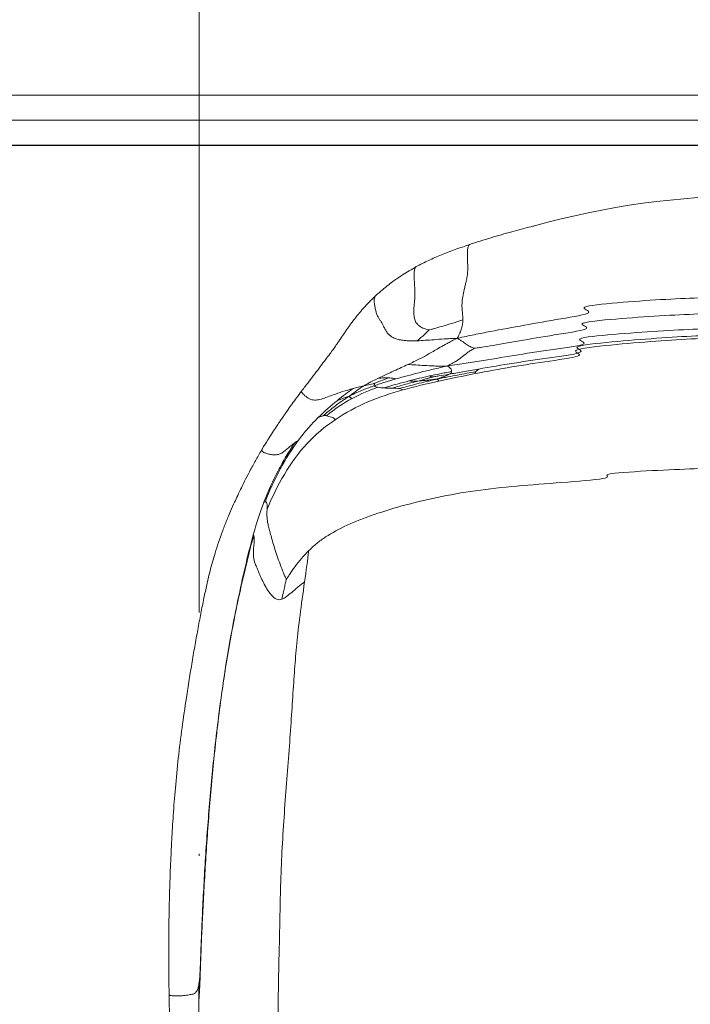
# Model space of a CAD drawing. Header units: millimetres. Extents: x -2074 to 12588, y -3630 to 101167.
# Tile 132 of 256: x 2681 to 2714, y 1467 to 1516. Entities that reach past the tile are written whole.
import ezdxf

# ---------------------------------------------------------------- set-up
doc = ezdxf.new("R2010")
doc.units = ezdxf.units.MM
doc.linetypes.add('ACAD_ISO10W100', pattern=[18, 12, -3, 0, -3])
for name, color, linetype, lineweight in [('SelinAr_BUD_osie', 8, 'ACAD_ISO10W100', 18), ('SelinAr_BUD_wymiary', 7, 'Continuous', 18), ('SelinAr_BUD_ściany', 7, 'Continuous', 25), ('SelinAr_BUD_ściany struktura', 8, 'Continuous', 9), ('SelinAr_WYP_meble', 8, 'Continuous', 18)]:
    doc.layers.add(name, color=color, linetype=linetype, lineweight=lineweight)
doc.styles.add('style1', font='romans.shx', dxfattribs={"width": 0.6})
doc.dimstyles.new('ISO-25 Ania', dxfattribs={"dimtxt": 10, "dimasz": 5, "dimexe": 5, "dimexo": 0.625, "dimtad": 0, "dimrnd": 0.01, "dimtxsty": 'style1', "dimblk": 'ARCHTICK', "dimcen": 5, "dimdle": 5, "dimadec": 0, "dimazin": 0, "dimtfac": 1, "dimtmove": 0, "dimatfit": 3, "dimldrblk": 'ARCHTICK', "dimfxl": 0, "dimarcsym": 0})

# ---------------------------------------------------------------- blocks, each defined once
blk = doc.blocks.new('*U619')
at = {"ltscale": 4}
blk.add_line((0, 50), (0, -2060), dxfattribs=at)
blk = doc.blocks.new('*U458')
at = {"linetype": 'Continuous', "lineweight": 15}
blk.add_arc((0, -40.048), 40.048, 74.2828, 105.7171, dxfattribs=at)
for points, knots in [([(-10.849, -1.497), (-10.902, -1.51), (-11.279, -1.604), (-12.001, -1.793), (-13.03, -2.086), (-13.714, -2.308), (-14.068, -2.422)], [0.90405247, 0.90405247, 0.90405247, 0.90405247, 0.90868306, 0.93692206, 0.9673896, 1, 1, 1, 1]), ([(-14.068, -2.422), (-14.308, -2.504), (-14.788, -2.668), (-15.471, -2.931), (-16.124, -3.212), (-16.52, -3.418), (-16.72, -3.522)], [0, 0, 0, 0, 0.2491646, 0.4969804, 0.7461836, 1, 1, 1, 1]), ([(-14.404, -6.172), (-14.406, -6.088), (-14.411, -5.921), (-14.444, -5.655), (-14.453, -5.358), (-14.411, -5.022), (-14.349, -4.715), (-14.291, -4.464), (-14.248, -4.285), (-14.214, -4.133), (-14.188, -4.001), (-14.171, -3.875), (-14.159, -3.698), (-14.162, -3.453), (-14.172, -3.177), (-14.177, -2.948), (-14.175, -2.763), (-14.161, -2.63), (-14.143, -2.543), (-14.12, -2.481), (-14.096, -2.443), (-14.078, -2.425), (-14.07, -2.424), (-14.068, -2.424)], [0, 0, 0, 0, 0.11675, 0.231252, 0.348064, 0.4697, 0.58706, 0.652457, 0.707895, 0.751588, 0.785414, 0.811979, 0.834193, 0.876994, 0.906498, 0.934002, 0.956651, 0.969419, 0.979158, 0.986666, 0.992785, 0.998254, 1, 1, 1, 1]), ([(-16.72, -3.522), (-16.951, -3.656), (-17.393, -3.911), (-17.938, -4.299), (-18.383, -4.65), (-18.627, -4.87), (-18.74, -4.973)], [0, 0, 0, 0, 0.291635, 0.558418, 0.79546, 1, 1, 1, 1]), ([(-16.086, -6.669), (-16.112, -6.663), (-16.177, -6.647), (-16.28, -6.615), (-16.395, -6.569), (-16.51, -6.51), (-16.617, -6.432), (-16.729, -6.314), (-16.809, -6.138), (-16.842, -5.904), (-16.841, -5.673), (-16.826, -5.466), (-16.808, -5.298), (-16.795, -5.154), (-16.786, -5.031), (-16.782, -4.912), (-16.783, -4.786), (-16.791, -4.623), (-16.804, -4.426), (-16.818, -4.203), (-16.827, -3.978), (-16.824, -3.802), (-16.807, -3.68), (-16.785, -3.603), (-16.757, -3.554), (-16.734, -3.528), (-16.722, -3.525), (-16.72, -3.524)], [0, 0, 0, 0, 0.020264, 0.050445, 0.086987, 0.129177, 0.176708, 0.229502, 0.322898, 0.424762, 0.526906, 0.59972, 0.663697, 0.715712, 0.756687, 0.788814, 0.821404, 0.848613, 0.875264, 0.908566, 0.938379, 0.961415, 0.973917, 0.983516, 0.991399, 0.99854, 1, 1, 1, 1]), ([(-18.743, -4.975), (-18.873, -5.1), (-19.118, -5.335), (-19.412, -5.661), (-19.644, -5.938), (-19.824, -6.169), (-19.963, -6.356), (-20.117, -6.57), (-20.287, -6.818), (-20.449, -7.059), (-20.584, -7.257), (-20.704, -7.428), (-20.848, -7.629), (-21.026, -7.871), (-21.238, -8.155), (-21.484, -8.482), (-21.762, -8.849), (-22.07, -9.25), (-22.3, -9.553), (-22.416, -9.706)], [0, 0, 0, 0, 0.0698926, 0.1315508, 0.1848736, 0.2300205, 0.2673794, 0.297807, 0.362335, 0.4268552, 0.4612679, 0.4993301, 0.5464797, 0.6036157, 0.6706551, 0.7452687, 0.8267472, 0.9124142, 1, 1, 1, 1]), ([(-18.741, -4.973), (-18.753, -4.986), (-18.77, -5.005), (-18.789, -5.049), (-18.805, -5.109), (-18.812, -5.216), (-18.799, -5.374), (-18.768, -5.565), (-18.721, -5.766), (-18.656, -5.957), (-18.59, -6.073), (-18.54, -6.15), (-18.487, -6.228), (-18.424, -6.326), (-18.357, -6.455), (-18.284, -6.607), (-18.191, -6.768), (-18.073, -6.912), (-17.923, -7.027), (-17.739, -7.109), (-17.535, -7.16), (-17.325, -7.189), (-17.065, -7.209), (-16.83, -7.206), (-16.677, -7.204)], [0, 0, 0, 0, 0.0101156, 0.0154772, 0.0213387, 0.0360177, 0.056916, 0.0837242, 0.1135269, 0.1441385, 0.1774777, 0.1982186, 0.2233641, 0.2756508, 0.3465565, 0.4348311, 0.5324576, 0.6311532, 0.7085604, 0.7782514, 0.8408986, 0.8841148, 0.924716, 1, 1, 1, 1]), ([(-14.685, -7.085), (-14.512, -7.045), (-14.236, -6.985), (-13.709, -6.875), (-12.778, -6.694), (-11.363, -6.436), (-9.564, -6.114), (-7.608, -5.803), (-8.945, -5.527), (-6.707, -5.304), (-4.53, -5.15), (-2.623, -5.062), (-1.192, -5.032), (0, -5.032), (1.192, -5.032), (2.623, -5.062), (4.53, -5.15), (6.707, -5.304), (8.945, -5.527), (11.108, -5.803), (9.564, -6.114), (11.363, -6.436), (12.778, -6.694), (13.709, -6.875), (14.236, -6.985), (14.512, -7.045), (14.685, -7.085)], [0, 0, 0, 0, 0.25, 0.5, 1, 2, 3, 4, 5, 6, 7, 8, 9, 10, 11, 12, 13, 14, 15, 16, 17, 18, 19, 19.5, 19.75, 20, 20, 20, 20]), ([(-13.83, -7.576), (-13.802, -7.573), (-13.696, -7.558), (-13.4, -7.516), (-12.722, -7.408), (-11.418, -7.172), (-9.663, -6.877), (-7.71, -6.589), (-9.047, -6.329), (-6.799, -6.113), (-4.588, -5.957), (-2.644, -5.863), (-1.198, -5.831), (0, -5.831), (1.198, -5.831), (2.644, -5.863), (4.588, -5.957), (6.799, -6.113), (9.047, -6.329), (11.21, -6.589), (9.663, -6.877), (11.418, -7.172), (12.722, -7.408), (13.4, -7.516), (13.696, -7.558), (13.802, -7.573), (13.83, -7.576)], [0, 0, 0, 0, 0.25, 0.5, 1, 2, 3, 4, 5, 6, 7, 8, 9, 10, 11, 12, 13, 14, 15, 16, 17, 18, 19, 19.5, 19.75, 20, 20, 20, 20]), ([(-16.086, -6.669), (-16.066, -6.664), (-15.99, -6.644), (-15.786, -6.587), (-15.335, -6.457), (-14.817, -6.298), (-14.404, -6.172)], [0, 0, 0, 0, 0.25, 0.5, 1, 2, 2, 2, 2]), ([(-14.404, -6.172), (-14.407, -6.304), (-14.438, -6.51), (-14.532, -6.771), (-14.606, -6.934), (-14.653, -7.025), (-14.685, -7.085)], [0, 0, 0, 0, 1, 1.5, 1.75, 2, 2, 2, 2]), ([(-16.086, -6.669), (-16.094, -6.678), (-16.124, -6.709), (-16.201, -6.787), (-16.363, -6.947), (-16.541, -7.099), (-16.677, -7.204)], [0, 0, 0, 0, 0.25, 0.5, 1, 2, 2, 2, 2]), ([(-15.191, -8.459), (-14.99, -8.431), (-14.677, -8.386), (-14.096, -8.298), (-13.104, -8.14), (-11.656, -7.898), (-9.825, -7.618), (-7.849, -7.351), (-9.174, -7.097), (-6.909, -6.879), (-4.659, -6.716), (-2.676, -6.614), (-1.209, -6.58), (0, -6.58), (1.209, -6.58), (2.676, -6.614), (4.659, -6.716), (6.909, -6.879), (9.174, -7.097), (11.349, -7.351), (9.825, -7.618), (11.656, -7.898), (13.104, -8.14), (14.096, -8.298), (14.677, -8.386), (14.99, -8.431), (15.191, -8.459)], [0, 0, 0, 0, 0.25, 0.5, 1, 2, 3, 4, 5, 6, 7, 8, 9, 10, 11, 12, 13, 14, 15, 16, 17, 18, 19, 19.5, 19.75, 20, 20, 20, 20]), ([(-17.132, -8.384), (-16.92, -8.285), (-16.554, -8.109), (-16.075, -7.851), (-15.653, -7.595), (-15.262, -7.378), (-14.983, -7.232), (-14.809, -7.146), (-14.685, -7.085)], [0, 0, 0, 0, 1, 2, 3, 3.5, 3.75, 4, 4, 4, 4]), ([(-14.685, -7.085), (-14.835, -7.088), (-15.056, -7.097), (-15.434, -7.119), (-16.008, -7.164), (-16.42, -7.195), (-16.677, -7.204)], [0, 0, 0, 0, 0.25, 0.5, 1, 2, 2, 2, 2]), ([(-13.83, -7.576), (-13.845, -7.572), (-13.896, -7.555), (-14.018, -7.504), (-14.182, -7.412), (-14.351, -7.289), (-14.513, -7.18), (-14.613, -7.122), (-14.685, -7.085)], [0, 0, 0, 0, 0.25, 0.5, 1, 1.5, 1.75, 2, 2, 2, 2]), ([(-13.83, -7.576), (-13.845, -7.584), (-13.895, -7.614), (-14.011, -7.684), (-14.212, -7.817), (-14.419, -7.984), (-14.621, -8.144), (-14.836, -8.278), (-15.002, -8.368), (-15.111, -8.422), (-15.191, -8.459)], [0, 0, 0, 0, 0.25, 0.5, 1, 2, 3, 3.5, 3.75, 4, 4, 4, 4]), ([(-17.716, -9.098), (-17.353, -8.994), (-16.799, -8.845), (-16.08, -8.668), (-15.624, -8.56), (-15.365, -8.499), (-15.191, -8.459)], [0, 0, 0, 0, 1, 1.5, 1.75, 2, 2, 2, 2]), ([(-15.191, -8.459), (-15.339, -8.463), (-15.554, -8.464), (-15.922, -8.456), (-16.478, -8.427), (-16.878, -8.395), (-17.132, -8.384)], [0, 0, 0, 0, 0.25, 0.5, 1, 2, 2, 2, 2]), ([(-16.069, -8.955), (-15.903, -8.918), (-15.647, -8.865), (-15.271, -8.792), (-15.069, -8.755), (-14.963, -8.735)], [0, 0, 0, 0, 0.5, 0.75, 1, 1, 1, 1]), ([(-15.703, -9.106), (-15.582, -9.083), (-15.397, -9.047), (-15.062, -8.982), (-14.511, -8.877), (-14.057, -8.792), (-13.754, -8.736)], [0, 0, 0, 0, 0.25, 0.5, 1, 2, 2, 2, 2]), ([(-14.963, -8.735), (-14.957, -8.696), (-14.962, -8.636), (-15.031, -8.559), (-15.1, -8.509), (-15.151, -8.48), (-15.191, -8.459)], [0, 0, 0, 0, 1, 1.5, 1.75, 2, 2, 2, 2]), ([(-15.079, -8.865), (-14.978, -8.848), (-14.764, -8.81), (-14.289, -8.726), (-13.89, -8.656), (-13.614, -8.608)], [0, 0, 0, 0, 0.25, 0.5, 1, 1, 1, 1]), ([(-18.799, -9.437), (-18.753, -9.421), (-18.662, -9.39), (-18.481, -9.33), (-18.166, -9.23), (-17.897, -9.15), (-17.716, -9.098)], [0, 0, 0, 0, 0.25, 0.5, 1, 2, 2, 2, 2]), ([(-18.078, -9.047), (-18.223, -9.099), (-18.432, -9.176), (-18.634, -9.255), (-18.73, -9.293), (-18.766, -9.308), (-18.776, -9.312)], [0, 0, 0, 0, 1, 1.5, 1.75, 2, 2, 2, 2]), ([(-18.078, -9.047), (-18.097, -9.047), (-18.135, -9.046), (-18.215, -9.045), (-18.366, -9.049), (-18.505, -9.058), (-18.598, -9.065)], [0, 0, 0, 0, 0.25, 0.5, 1, 2, 2, 2, 2]), ([(-18.078, -9.047), (-18.004, -9.051), (-17.907, -9.062), (-17.795, -9.082), (-17.742, -9.093), (-17.716, -9.098)], [0, 0, 0, 0, 0.5, 0.75, 1, 1, 1, 1]), ([(-16.638, -9.204), (-16.681, -9.216), (-16.772, -9.24), (-16.965, -9.29), (-17.334, -9.388), (-17.689, -9.488), (-17.934, -9.563)], [0, 0, 0, 0, 0.25, 0.5, 1, 2, 2, 2, 2]), ([(-15.703, -9.106), (-15.818, -9.134), (-15.994, -9.176), (-16.314, -9.253), (-16.841, -9.383), (-17.275, -9.497), (-17.562, -9.58)], [0, 0, 0, 0, 0.25, 0.5, 1, 2, 2, 2, 2]), ([(-16.638, -9.204), (-16.464, -9.158), (-16.245, -9.098), (-16.056, -9.044), (-15.97, -9.019), (-15.938, -9.01), (-15.929, -9.008)], [0, 0, 0, 0, 1, 1.5, 1.75, 2, 2, 2, 2]), ([(-15.703, -9.106), (-15.783, -9.117), (-15.898, -9.131), (-16.087, -9.153), (-16.362, -9.184), (-16.538, -9.198), (-16.638, -9.204)], [0, 0, 0, 0, 0.25, 0.5, 1, 2, 2, 2, 2]), ([(-16.069, -8.955), (-16.041, -8.966), (-16, -8.982), (-15.959, -8.997), (-15.939, -9.004), (-15.931, -9.007), (-15.929, -9.008)], [0, 0, 0, 0, 1, 1.5, 1.75, 2, 2, 2, 2]), ([(-15.079, -8.865), (-15.28, -8.9), (-15.54, -8.944), (-15.773, -8.982), (-15.879, -9), (-15.918, -9.006), (-15.929, -9.008)], [0, 0, 0, 0, 1, 1.5, 1.75, 2, 2, 2, 2]), ([(-15.703, -9.106), (-15.64, -9.086), (-15.553, -9.056), (-15.414, -9.008), (-15.226, -8.938), (-15.126, -8.892), (-15.079, -8.865)], [0, 0, 0, 0, 0.25, 0.5, 1, 2, 2, 2, 2]), ([(-15.703, -9.106), (-15.693, -9.113), (-15.679, -9.123), (-15.655, -9.141), (-15.623, -9.17), (-15.604, -9.194), (-15.595, -9.21)], [0, 0, 0, 0, 0.25, 0.5, 1, 2, 2, 2, 2]), ([(-22.42, -9.711), (-22.5, -9.818), (-22.649, -10.018), (-22.87, -10.321), (-23.061, -10.589), (-23.219, -10.813), (-23.332, -10.976), (-23.427, -11.113), (-23.533, -11.268), (-23.68, -11.486), (-23.871, -11.775), (-24.107, -12.142), (-24.279, -12.426), (-24.371, -12.58)], [0, 0, 0, 0, 0.15402, 0.285772, 0.396626, 0.481342, 0.54003, 0.572696, 0.623712, 0.692155, 0.777365, 0.879491, 1, 1, 1, 1]), ([(-19.856, -9.58), (-20.034, -9.627), (-20.358, -9.712), (-20.814, -9.883), (-21.186, -10.029), (-21.484, -10.122), (-21.719, -10.16), (-21.9, -10.14), (-22.063, -10.082), (-22.209, -9.975), (-22.324, -9.865), (-22.377, -9.81), (-22.405, -9.774), (-22.418, -9.755), (-22.425, -9.739), (-22.427, -9.721), (-22.424, -9.71), (-22.416, -9.707), (-22.415, -9.707)], [0, 0, 0, 0, 0.216582, 0.392545, 0.536853, 0.656792, 0.753608, 0.79483, 0.833437, 0.906437, 0.936481, 0.957998, 0.965885, 0.972498, 0.978458, 0.984387, 0.997782, 1, 1, 1, 1]), ([(-20.036, -9.953), (-19.954, -9.911), (-19.83, -9.85), (-19.61, -9.749), (-19.359, -9.644), (-19.121, -9.552), (-18.936, -9.485), (-18.844, -9.453), (-18.799, -9.437)], [0, 0, 0, 0, 0.25, 0.5, 1, 1.5, 1.75, 2, 2, 2, 2]), ([(-20.036, -9.953), (-19.987, -9.914), (-19.914, -9.858), (-19.789, -9.762), (-19.591, -9.618), (-19.431, -9.513), (-19.319, -9.446)], [0, 0, 0, 0, 0.25, 0.5, 1, 2, 2, 2, 2]), ([(-19.856, -9.58), (-19.774, -9.559), (-19.646, -9.527), (-19.464, -9.482), (-19.368, -9.458), (-19.319, -9.446)], [0, 0, 0, 0, 0.5, 0.75, 1, 1, 1, 1]), ([(-19.319, -9.446), (-19.221, -9.421), (-19.066, -9.382), (-18.898, -9.341), (-18.817, -9.322), (-18.785, -9.314), (-18.776, -9.312)], [0, 0, 0, 0, 1, 1.5, 1.75, 2, 2, 2, 2]), ([(-18.799, -9.437), (-18.801, -9.432), (-18.806, -9.422), (-18.809, -9.4), (-18.805, -9.371), (-18.793, -9.342), (-18.782, -9.322), (-18.778, -9.314), (-18.776, -9.312)], [0, 0, 0, 0, 0.25, 0.5, 1, 1.5, 1.75, 2, 2, 2, 2]), ([(-18.799, -9.437), (-18.793, -9.447), (-18.776, -9.465), (-18.723, -9.493), (-18.665, -9.509), (-18.622, -9.517)], [0, 0, 0, 0, 0.25, 0.5, 1, 1, 1, 1]), ([(-20.036, -9.953), (-20.118, -10.004), (-20.245, -10.087), (-20.474, -10.243), (-20.848, -10.514), (-21.148, -10.759), (-21.343, -10.932)], [0, 0, 0, 0, 0.25, 0.5, 1, 2, 2, 2, 2]), ([(-20.036, -9.953), (-20.087, -9.971), (-20.159, -9.998), (-20.279, -10.041), (-20.454, -10.106), (-20.577, -10.152), (-20.652, -10.181)], [0, 0, 0, 0, 0.25, 0.5, 1, 2, 2, 2, 2]), ([(-20.036, -9.953), (-20.034, -9.966), (-20.029, -9.982), (-20.013, -10.007), (-19.976, -10.04), (-19.935, -10.058), (-19.904, -10.068)], [0, 0, 0, 0, 0.25, 0.5, 1, 2, 2, 2, 2]), ([(-22.584, -12.164), (-22.504, -12.057), (-22.344, -11.849), (-22.019, -11.461), (-21.772, -11.198), (-21.607, -11.033)], [0, 0, 0, 0, 0.25, 0.5, 1, 1, 1, 1]), ([(-24.369, -12.576), (-24.471, -12.75), (-24.668, -13.087), (-24.943, -13.592), (-25.189, -14.062), (-25.403, -14.491), (-25.586, -14.873), (-25.766, -15.262), (-25.933, -15.638), (-26.085, -15.998), (-26.205, -16.296), (-26.315, -16.579), (-26.429, -16.885), (-26.568, -17.285), (-26.71, -17.727), (-26.847, -18.203), (-26.977, -18.694), (-27.113, -19.261), (-27.257, -19.924), (-27.405, -20.66), (-27.556, -21.457), (-27.708, -22.298), (-27.858, -23.162), (-28.003, -24.047), (-28.174, -25.138), (-28.363, -26.439), (-28.548, -27.936), (-28.69, -29.391), (-28.794, -30.746), (-28.861, -31.838), (-28.905, -32.698), (-28.933, -33.343), (-28.954, -33.91), (-28.967, -34.302), (-28.974, -34.547), (-28.979, -34.705), (-28.984, -34.913), (-28.991, -35.191), (-28.998, -35.542), (-29.007, -36.054), (-29.016, -36.749), (-29.02, -37.641), (-29.016, -38.641), (-29.005, -39.34), (-29, -39.702)], [0, 0, 0, 0, 0.021761, 0.041987, 0.060457, 0.077089, 0.091879, 0.104859, 0.122679, 0.136979, 0.1494, 0.160283, 0.173228, 0.189079, 0.212515, 0.231251, 0.250534, 0.275034, 0.302011, 0.331013, 0.361198, 0.391414, 0.421945, 0.453054, 0.484837, 0.536957, 0.590177, 0.642349, 0.689521, 0.732102, 0.756559, 0.779422, 0.799522, 0.815792, 0.820348, 0.825133, 0.832299, 0.842005, 0.854231, 0.868934, 0.895439, 0.926803, 0.962133, 1, 1, 1, 1]), ([(-24.367, -12.579), (-24.377, -12.594), (-24.397, -12.627), (-24.388, -12.669), (-24.356, -12.706), (-24.298, -12.748), (-24.18, -12.8), (-24.005, -12.851), (-23.808, -12.881), (-23.61, -12.874), (-23.43, -12.807), (-23.273, -12.698), (-23.117, -12.563), (-22.935, -12.409), (-22.821, -12.325), (-22.758, -12.277)], [0, 0, 0, 0, 0.038364, 0.081749, 0.103351, 0.126572, 0.183361, 0.253979, 0.332566, 0.409088, 0.482973, 0.567167, 0.675028, 0.818029, 1, 1, 1, 1]), ([(-24.288, -15.23), (-24.083, -14.694), (-23.724, -13.899), (-23.252, -13.05), (-22.972, -12.597), (-22.83, -12.382), (-22.758, -12.277)], [0, 0, 0, 0, 1, 1.5, 1.75, 2, 2, 2, 2]), ([(22.061, -17.632), (21.997, -17.569), (21.868, -17.446), (21.597, -17.214), (21.083, -16.839), (20.211, -16.368), (18.849, -15.832), (17.246, -15.345), (15.475, -14.927), (13.549, -14.602), (11.479, -14.396), (9.228, -14.229), (10.257, -14.024), (7.712, -13.823), (5.238, -13.666), (3.059, -13.563), (1.4, -13.522), (0, -13.516), (-1.4, -13.522), (-3.059, -13.563), (-5.238, -13.666), (-7.712, -13.823), (-6.757, -14.024), (-9.228, -14.229), (-11.479, -14.396), (-13.549, -14.602), (-15.475, -14.927), (-17.246, -15.345), (-18.849, -15.832), (-20.211, -16.368), (-21.083, -16.839), (-21.597, -17.214), (-21.868, -17.446), (-21.997, -17.569), (-22.061, -17.632)], [0, 0, 0, 0, 0.25, 0.5, 1, 2, 3, 4, 5, 6, 7, 8, 9, 10, 11, 12, 13, 14, 15, 16, 17, 18, 19, 20, 21, 22, 23, 24, 25, 26, 27, 27.5, 27.75, 28, 28, 28, 28]), ([(-23.175, -19.065), (-23.181, -19.053), (-23.201, -19.009), (-23.251, -18.898), (-23.349, -18.671), (-23.487, -18.303), (-23.633, -17.896), (-23.759, -17.512), (-23.867, -17.143), (-23.957, -16.814), (-24.032, -16.551), (-24.087, -16.335), (-24.119, -16.148), (-24.134, -15.981), (-24.138, -15.83), (-24.136, -15.692), (-24.132, -15.607), (-24.13, -15.567)], [0, 0, 0, 0, 0.25, 0.5, 1, 2, 3, 4, 5, 6, 7, 8, 9, 10, 11, 12, 13, 13, 13, 13]), ([(-27.437, -37.997), (-27.436, -37.972), (-27.433, -37.878), (-27.425, -37.634), (-27.407, -37.119), (-27.371, -36.23), (-27.31, -34.961), (-27.235, -33.579), (-27.145, -32.176), (-27.039, -30.749), (-26.914, -29.297), (-26.768, -27.816), (-26.597, -26.304), (-26.398, -24.768), (-26.165, -23.215), (-25.895, -21.65), (-25.583, -20.073), (-25.231, -18.476), (-24.968, -17.391), (-24.817, -16.849)], [3, 3, 3, 3, 3.25, 3.5, 4, 5, 6, 7, 8, 9, 10, 11, 12, 13, 14, 15, 16, 17, 18, 18, 18, 18]), ([(-24.797, -16.899), (-24.8, -16.891), (-24.806, -16.88), (-24.812, -16.864), (-24.815, -16.854), (-24.817, -16.849)], [0, 0, 0, 0, 0.5, 0.75, 1, 1, 1, 1]), ([(-23.175, -19.065), (-23.161, -19.043), (-23.11, -18.961), (-22.971, -18.75), (-22.661, -18.308), (-22.314, -17.885), (-22.061, -17.632)], [0, 0, 0, 0, 0.25, 0.5, 1, 2, 2, 2, 2]), ([(-23.175, -19.065), (-23.184, -19.099), (-23.214, -19.224), (-23.29, -19.552), (-23.353, -19.845), (-23.394, -20.047)], [0, 0, 0, 0, 0.25, 0.5, 1, 1, 1, 1]), ([(-22.268, -19.19), (-22.347, -19.75), (-22.511, -20.902), (-22.664, -22.269), (-22.765, -23.515), (-22.854, -24.882), (-22.949, -26.361), (-23.067, -27.945), (-23.196, -29.606), (-23.321, -31.313), (-23.42, -33.028), (-23.472, -34.708), (-23.503, -36.346), (-23.54, -37.931), (-23.572, -39.475), (-23.591, -40.991), (-23.579, -42.898), (-23.531, -45.165), (-23.483, -46.914), (-23.451, -47.959), (-23.43, -48.517), (-23.416, -48.869)], [0, 0, 0, 0, 1, 2, 3, 4, 5, 6, 7, 8, 9, 10, 11, 12, 13, 14, 15, 16, 16.5, 16.75, 17, 17, 17, 17]), ([(-22.268, -19.19), (-22.327, -19.233), (-22.442, -19.321), (-22.661, -19.498), (-23.014, -19.799), (-23.259, -19.996), (-23.394, -20.047)], [0, 0, 0, 0, 0.25, 0.5, 1, 2, 2, 2, 2]), ([(-27.507, -39.073), (-27.487, -38.916), (-27.465, -38.605), (-27.448, -38.253), (-27.441, -38.081), (-27.438, -38.015), (-27.437, -37.997)], [16, 16, 16, 16, 17, 17.5, 17.75, 18, 18, 18, 18]), ([(-27.437, -37.997), (-27.437, -38.005), (-27.437, -38.033), (-27.438, -38.105), (-27.438, -38.169), (-27.438, -38.212)], [0, 0, 0, 0, 0.25, 0.5, 1, 1, 1, 1]), ([(-27.438, -38.212), (-27.449, -38.543), (-27.465, -39.042), (-27.491, -39.563), (-27.508, -39.827), (-27.518, -39.945), (-27.523, -40)], [0, 0, 0, 0, 1, 1.5, 1.75, 2, 2, 2, 2]), ([(-27.507, -39.073), (-27.52, -39.163), (-27.544, -39.325), (-27.598, -39.482), (-27.654, -39.568), (-27.71, -39.621), (-27.767, -39.654), (-27.846, -39.679), (-27.99, -39.705), (-28.21, -39.736), (-28.453, -39.758), (-28.639, -39.763), (-28.792, -39.759), (-28.915, -39.747), (-28.982, -39.726), (-29.002, -39.712), (-28.999, -39.703), (-28.998, -39.702)], [0, 0, 0, 0, 0.173593, 0.312558, 0.417844, 0.47521, 0.518708, 0.555021, 0.591604, 0.679166, 0.772799, 0.817509, 0.8601, 0.935197, 0.966248, 0.99426, 1, 1, 1, 1]), ([(-29, -39.702), (-28.995, -39.966), (-28.986, -40.455), (-28.968, -41.136), (-28.949, -41.717), (-28.931, -42.211), (-28.913, -42.633), (-28.893, -43.03), (-28.873, -43.394), (-28.853, -43.714), (-28.836, -43.952), (-28.822, -44.143), (-28.808, -44.321), (-28.793, -44.508), (-28.767, -44.835), (-28.727, -45.31), (-28.685, -45.881), (-28.647, -46.428), (-28.609, -46.953), (-28.559, -47.47), (-28.49, -47.941), (-28.409, -48.362), (-28.323, -48.732), (-28.24, -49.047), (-28.153, -49.343), (-28.054, -49.651), (-27.93, -49.996), (-27.779, -50.366), (-27.61, -50.725), (-27.44, -51.052), (-27.303, -51.3), (-27.193, -51.487), (-27.104, -51.633), (-27.005, -51.783), (-26.892, -51.941), (-26.773, -52.095), (-26.646, -52.246), (-26.508, -52.4), (-26.34, -52.576), (-26.137, -52.773), (-25.9, -52.992), (-25.619, -53.234), (-25.278, -53.507), (-24.998, -53.707), (-24.851, -53.812)], [0, 0, 0, 0, 0.0312885, 0.0580264, 0.0809339, 0.1006032, 0.1175231, 0.1320687, 0.1493557, 0.1627385, 0.172443, 0.1797448, 0.1875154, 0.1958769, 0.2048284, 0.2322145, 0.2633332, 0.289519, 0.3182081, 0.3507099, 0.3848495, 0.4191104, 0.4515483, 0.4805616, 0.5048615, 0.5346048, 0.5700145, 0.6102406, 0.6529452, 0.6907088, 0.7227115, 0.7394767, 0.755999, 0.7730827, 0.7907976, 0.8099502, 0.8248672, 0.8424098, 0.862523, 0.8851028, 0.9099797, 0.937085, 0.9668185, 1, 1, 1, 1]), ([(-23.416, -48.869), (-23.525, -48.77), (-23.677, -48.635), (-23.927, -48.425), (-24.286, -48.142), (-24.69, -47.857), (-25.162, -47.558), (-25.585, -47.281), (-25.924, -47.004), (-26.211, -46.699), (-26.481, -46.338), (-26.725, -45.925), (-26.939, -45.462), (-27.116, -44.983), (-27.25, -44.521), (-27.346, -44.095), (-27.406, -43.724), (-27.445, -43.382), (-27.476, -43.044), (-27.5, -42.693), (-27.516, -42.311), (-27.526, -41.879), (-27.532, -41.376), (-27.532, -40.77), (-27.527, -40.277), (-27.523, -40)], [0, 0, 0, 0, 0.25, 0.5, 1, 2, 3, 4, 5, 6, 7, 8, 9, 10, 11, 12, 13, 14, 15, 16, 17, 18, 19, 20, 21, 21, 21, 21])]:
    blk.add_open_spline(points, degree=3, knots=knots, dxfattribs=at)
for points in [[(13.793, -8.837), (13.191, -8.72), (11.985, -8.499), (10.106, -8.209), (11.587, -7.937), (9.359, -7.659), (7.048, -7.407), (4.774, -7.213), (2.769, -7.089), (1.26, -7.046), (0, -7.045), (-1.26, -7.046), (-2.769, -7.089), (-4.774, -7.213), (-7.048, -7.407), (-9.359, -7.659), (-8.087, -7.937), (-10.106, -8.209), (-11.985, -8.499), (-13.191, -8.72), (-13.793, -8.837)], [(-13.614, -8.608), (-13.061, -8.511), (-11.868, -8.309), (-10.005, -8.03), (-8.001, -7.762), (-9.293, -7.494), (-7, -7.254), (-4.74, -7.07), (-2.746, -6.953), (-1.248, -6.912), (0, -6.912), (1.248, -6.912), (2.746, -6.953), (4.74, -7.07), (7, -7.254), (9.293, -7.494), (11.501, -7.762), (10.005, -8.03), (11.868, -8.309), (13.061, -8.511), (13.614, -8.608)], [(-18.598, -9.065), (-18.345, -8.942), (-17.824, -8.7), (-17.343, -8.482), (-17.132, -8.384)], [(-14.963, -8.735), (-14.969, -8.774), (-14.984, -8.812), (-15.079, -8.865)], [(-13.754, -8.736), (-13.786, -8.774), (-13.79, -8.807), (-13.793, -8.837)], [(-13.614, -8.608), (-13.662, -8.652), (-13.722, -8.697), (-13.754, -8.736)], [(-19.319, -9.446), (-19.095, -9.311), (-18.85, -9.187), (-18.598, -9.065)], [(-18.315, -9.551), (-17.87, -9.406), (-17.45, -9.296), (-17.083, -9.201)], [(-15.595, -9.21), (-16.195, -9.342), (-16.796, -9.48), (-17.387, -9.646)], [(-17.083, -9.201), (-16.716, -9.107), (-16.402, -9.028), (-16.069, -8.955)], [(-17.083, -9.201), (-16.966, -9.211), (-16.837, -9.216), (-16.638, -9.204)], [(-13.793, -8.837), (-14.394, -8.954), (-14.994, -9.079), (-15.595, -9.21)], [(-17.387, -9.646), (-17.978, -9.812), (-19.14, -10.197), (-20.234, -10.78), (-20.746, -11.126)], [(-20.652, -10.181), (-20.359, -9.942), (-20.102, -9.75), (-19.856, -9.58)], [(-18.622, -9.517), (-19.041, -9.661), (-19.472, -9.836), (-19.904, -10.068)], [(-18.315, -9.551), (-18.431, -9.544), (-18.536, -9.534), (-18.622, -9.517)], [(-17.934, -9.563), (-18.069, -9.561), (-18.198, -9.558), (-18.315, -9.551)], [(-17.562, -9.58), (-17.657, -9.567), (-17.798, -9.565), (-17.934, -9.563)], [(-17.387, -9.646), (-17.418, -9.617), (-17.467, -9.593), (-17.562, -9.58)], [(-21.607, -11.033), (-21.276, -10.704), (-20.946, -10.419), (-20.652, -10.181)], [(-19.904, -10.068), (-20.336, -10.3), (-20.768, -10.589), (-21.181, -10.928)], [(-24.13, -15.567), (-23.881, -14.974), (-23.317, -13.81), (-22.211, -12.268), (-21.258, -11.471), (-20.746, -11.126)], [(-21.343, -10.932), (-21.414, -10.949), (-21.511, -10.989), (-21.607, -11.033)], [(-21.181, -10.928), (-21.225, -10.92), (-21.271, -10.915), (-21.343, -10.932)], [(-20.746, -11.126), (-20.762, -11.094), (-20.806, -11.042), (-20.923, -10.995), (-21.058, -10.961), (-21.138, -10.937), (-21.181, -10.928)], [(-24.233, -15.209), (-24.014, -14.651), (-23.506, -13.557), (-22.9, -12.592), (-22.584, -12.164)], [(-22.758, -12.277), (-22.698, -12.235), (-22.638, -12.195), (-22.584, -12.164)], [(-24.817, -16.849), (-24.665, -16.307), (-24.493, -15.765), (-24.288, -15.23)], [(-24.288, -15.23), (-24.27, -15.222), (-24.251, -15.214), (-24.233, -15.209)], [(-24.233, -15.209), (-24.215, -15.204), (-24.183, -15.2), (-24.153, -15.239), (-24.136, -15.303), (-24.128, -15.371), (-24.126, -15.455), (-24.128, -15.528), (-24.13, -15.567)], [(-24.797, -16.899), (-24.959, -17.464), (-25.237, -18.59), (-25.596, -20.193), (-25.905, -21.742), (-26.169, -23.267), (-26.395, -24.78), (-26.591, -26.29), (-26.758, -27.789), (-26.9, -29.267), (-27.021, -30.719), (-27.124, -32.143), (-27.212, -33.535), (-27.289, -34.892), (-27.352, -36.144), (-27.401, -37.224), (-27.426, -37.881), (-27.438, -38.212)], [(-23.394, -20.047), (-23.53, -20.098), (-23.747, -20.04), (-23.99, -19.763), (-24.188, -19.461), (-24.351, -19.146), (-24.492, -18.831), (-24.61, -18.547), (-24.705, -18.327), (-24.771, -18.14), (-24.803, -17.955), (-24.812, -17.781), (-24.809, -17.626), (-24.798, -17.486), (-24.786, -17.357), (-24.775, -17.244), (-24.768, -17.153), (-24.766, -17.076), (-24.768, -17.002), (-24.778, -16.94), (-24.791, -16.913), (-24.797, -16.899)], [(-22.061, -17.632), (-22.114, -18.085), (-22.19, -18.63), (-22.268, -19.19)], [(-27.523, -40), (-27.519, -39.723), (-27.514, -39.417), (-27.507, -39.073)]]:
    blk.add_open_spline(points, degree=3, dxfattribs=at)
blk = doc.blocks.new('_ArchTick')
at = {"color": 0, "linetype": 'ByBlock', "const_width": 0.15}
blk.add_lwpolyline([(-0.5, -0.5), (0.5, 0.5)], dxfattribs=at)
blk = doc.blocks.new('*D803')
at = {"layer": 'Defpoints', "color": 0}
for p in [(2567.157, 1522.241), (2673.157, 1509.741), (2797.157, 1509.741)]:
    blk.add_point(p, dxfattribs=at)
at = {"layer": 'SelinAr_BUD_wymiary', "color": 0, "lineweight": -2}
for p, q in [((2673.157, 1527.241), (2673.157, 1504.741)), ((2649.362, 1523.13), (2649.362, 1524.38)), ((2673.157, 1515.991), (2649.362, 1523.13)), ((2663.157, 1522.241), (2678.157, 1522.241)), ((2683.157, 1509.741), (2668.157, 1509.741))]:
    blk.add_line(p, q, dxfattribs=at)
at = {"layer": 'SelinAr_BUD_wymiary', "color": 0, "lineweight": -2, "xscale": 5, "yscale": 5, "zscale": 5}
for p, rotation in [((2673.157, 1522.241), 90), ((2673.157, 1509.741), 270)]:
    blk.add_blockref('_ArchTick', p, dxfattribs=dict(at, rotation=rotation))
at = {"layer": 'SelinAr_BUD_wymiary', "color": 0, "insert": (2649.362, 1533.719), "char_height": 10, "attachment_point": 5, "rotation": 90, "style": 'style1'}
blk.add_mtext('12,5', dxfattribs=at)
blk = doc.blocks.new('*D804')
at = {"layer": 'Defpoints', "color": 0}
for p in [(2797.157, 1509.741), (2673.157, 1452.241), (2797.157, 1452.241)]:
    blk.add_point(p, dxfattribs=at)
at = {"layer": 'SelinAr_BUD_wymiary', "color": 0, "lineweight": -2}
for p, q in [((2673.157, 1514.741), (2673.157, 1490.759)), ((2683.157, 1509.741), (2668.157, 1509.741)), ((2673.157, 1447.241), (2673.157, 1471.223)), ((2683.157, 1452.241), (2668.157, 1452.241))]:
    blk.add_line(p, q, dxfattribs=at)
at = {"layer": 'SelinAr_BUD_wymiary', "color": 0, "lineweight": -2, "xscale": 5, "yscale": 5, "zscale": 5}
for p, rotation in [((2673.157, 1509.741), 90), ((2673.157, 1452.241), 270)]:
    blk.add_blockref('_ArchTick', p, dxfattribs=dict(at, rotation=rotation))
at = {"layer": 'SelinAr_BUD_wymiary', "color": 0, "insert": (2673.157, 1480.991), "char_height": 10, "attachment_point": 5, "rotation": 90, "style": 'style1'}
blk.add_mtext('57,5', dxfattribs=at)

msp = doc.modelspace()

# ---------------------------------------------------------------- linework, layer by layer
at = {"layer": 'SelinAr_BUD_ściany'}
msp.add_lwpolyline([(3039.657, 1750.241), (2827.157, 1750.241), (2827.157, 1522.241), (2837.157, 1522.241), (2837.157, 1512.241), (2807.157, 1512.241), (2807.157, 1452.241), (2797.157, 1452.241), (2797.157, 1509.741), (2567.157, 1509.741), (2567.157, 1357.241), (2797.157, 1357.241), (2797.157, 1362.241), (2807.157, 1362.241), (2807.157, 1357.241), (2868.357, 1357.241), (2868.357, 1344.741), (2103.157, 1344.741)], dxfattribs=at)
at = {"layer": 'SelinAr_BUD_ściany struktura'}
for points in [[(2799.657, 1362.241), (2799.657, 1354.741), (2564.657, 1354.741), (2564.657, 1512.241), (2799.657, 1512.241), (2799.657, 1452.241)], [(2798.407, 1362.241), (2798.407, 1355.991), (2565.907, 1355.991), (2565.907, 1510.991), (2798.407, 1510.991), (2798.407, 1452.241)]]:
    msp.add_lwpolyline(points, dxfattribs=at)

# ---------------------------------------------------------------- block references
at = {"layer": 'SelinAr_BUD_osie'}
msp.add_blockref('*U619', (2689.657, 2349.741), dxfattribs=at)
at = {"layer": 'SelinAr_WYP_meble'}
msp.add_blockref('*U458', (2717.157, 1507.241), dxfattribs=at)

# ---------------------------------------------------------------- dimensions: what is measured, and where the dimension line sits
at = {"layer": 'SelinAr_BUD_wymiary'}
for base, p1, p2, picture, middle in [((2673.157, 1509.741), (2567.157, 1522.241), (2797.157, 1509.741), '*D803', (2649.362, 1525.005)), ((2673.157, 1452.241), (2797.157, 1509.741), (2797.157, 1452.241), '*D804', (2673.157, 1480.991))]:
    dim = msp.add_linear_dim(base=base, p1=p1, p2=p2, angle=90, dimstyle='ISO-25 Ania', override={"dimtmove": 1, "dimfxl": 10, "dimarcsym": 2}, dxfattribs=at)
    dim.commit()
    dim.dimension.update_dxf_attribs({"geometry": picture, "text_midpoint": middle})

doc.saveas('drawing.dxf')
